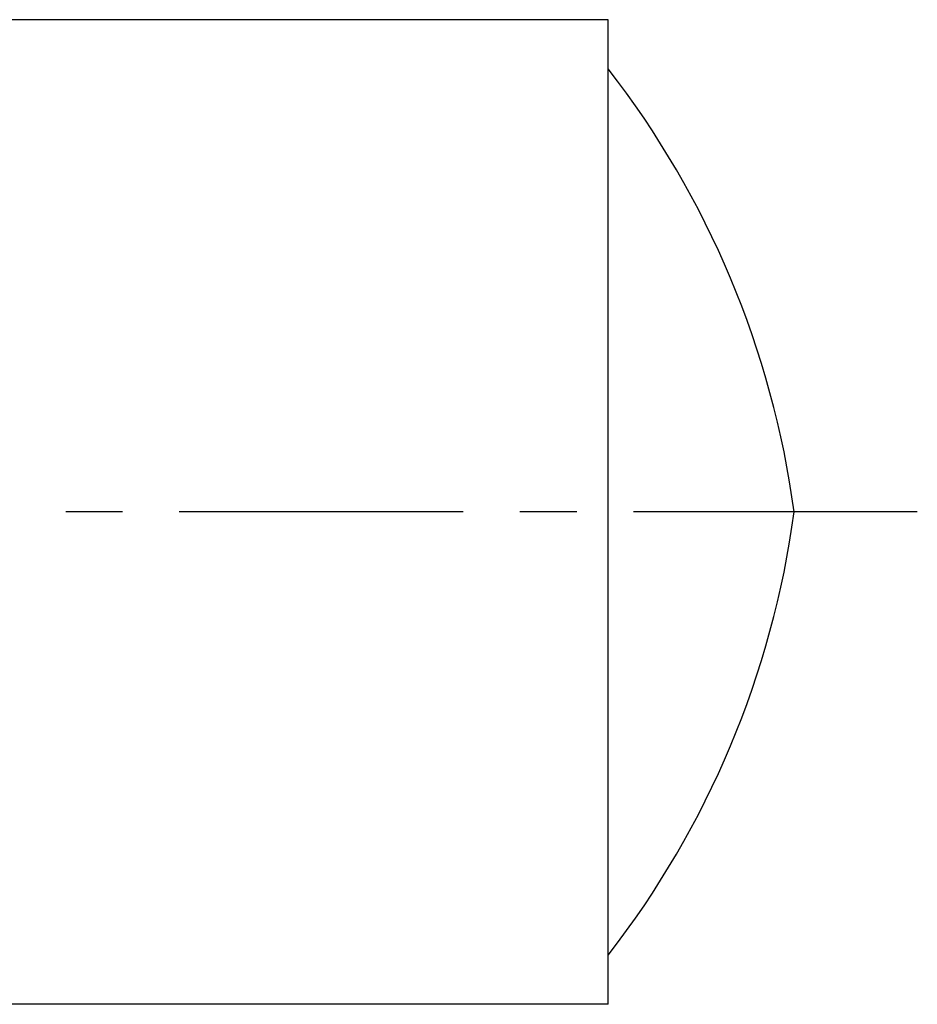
# Model space of a CAD drawing. Header units: millimetres. Extents: x 255.6 to 341.1, y 194 to 234.
# Tile 40 of 40: x 304.7 to 341.1, y 194 to 234. Entities that reach past the tile are written whole.
import ezdxf

# ---------------------------------------------------------------- set-up
doc = ezdxf.new("R2010")
doc.units = ezdxf.units.MM
doc.header["$LTSCALE"] = 30.734
doc.linetypes.add('CENTER', pattern=[0.6, 0.375, -0.075, 0.075, -0.075])
doc.layers.get('0').update_dxf_attribs({"linetype": 'CONTINUOUS'})
doc.layers.add('DEFAULT_1', color=7, linetype='CENTER')

msp = doc.modelspace()

# ---------------------------------------------------------------- linework, layer by layer
at = {"color": 7, "linetype": 'CONTINUOUS'}
for p, q in [((328.564, 234.004), (260.614, 234.004)), ((328.564, 194.004), (328.564, 234.003)), ((328.564, 194.004), (260.614, 194.004))]:
    msp.add_line(p, q, dxfattribs=at)
for centre, start, end in [((298.949, 208.999), 7.67, 37.8407), ((298.949, 219.009), 322.1593, 352.33)]:
    msp.add_arc(centre, 37.5, start, end, dxfattribs=at)
at = {"layer": 'DEFAULT_1', "color": 2, "linetype": 'CENTER'}
msp.add_line((341.114, 214.004), (255.614, 214.004), dxfattribs=at)

doc.saveas('drawing.dxf')
